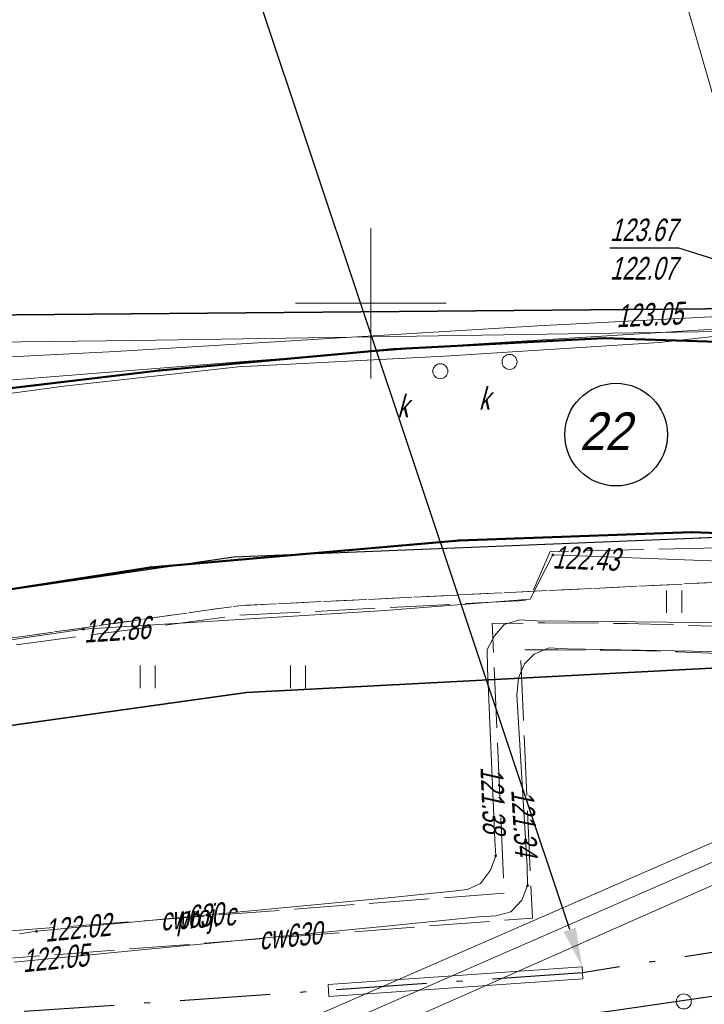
# Model space of a CAD drawing. Extents: x 7463256 to 7464485, y 5957341 to 5958260.
# Tile 65 of 256: x 7463538 to 7463561, y 5957527 to 5957559. Entities that reach past the tile are written whole.
import ezdxf
from ezdxf import colors
from ezdxf.entities.mleader import LeaderData, LeaderLine
from ezdxf.enums import TextEntityAlignment as Align
from ezdxf.math import Vec2, Vec3

# ---------------------------------------------------------------- set-up
doc = ezdxf.new("R2010")
doc.units = 0
doc.header["$MEASUREMENT"] = 0
for name, pattern in [('1.5_0.5', [2, 1.5, -0.5]), ('218-500', [1, 0.5, -0.5]), ('GAK', [5.2, 3, -1, 0.2, -1]), ('l219_500', [0]), ('mz1.0_0.5', [1.5, 1, -0.5]), ('mz2.0_0.5', [2.5, 2, -0.5])]:
    doc.linetypes.add(name, pattern=pattern)
doc.layers.get('0').update_dxf_attribs({"color": 2, "linetype": 'CONTINUOUS', "lineweight": 5})
for name, color, linetype in [('203-Punkt załamania granicy działki nie stabilizowany', 7, 'CONTINUOUS'), ('218-Granica użytku', 7, 'CONTINUOUS'), ('219-Linia granicy', 7, 'CONTINUOUS'), ('@dzialki', 6, 'CONTINUOUS'), ('chodnik (powierzchnia)', 7, 'CONTINUOUS'), ('jezdnia (powierzchnia)', 7, 'CONTINUOUS'), ('krawężnik (linia)', 7, 'CONTINUOUS'), ('ogrodzenie trwałe (linia)', 7, 'CONTINUOUS'), ('przewód ciepłowniczy (linia)', 7, 'CONTINUOUS'), ('przewód ciepłowniczy (linia)-Atr1', 7, 'CONTINUOUS'), ('przewód ciepłowniczy - projektowany lub w budowie (linia) - ob. projektowany', 7, 'CONTINUOUS'), ('przewód ciepłowniczy - projektowany lub w budowie (linia) - ob. projektowany-Atr1', 7, 'CONTINUOUS'), ('przewód elektroenergetyczny (linia)', 7, 'CONTINUOUS'), ('przewód kanalizacyjny (linia)', 7, 'CONTINUOUS'), ('przewód telekomunikacyjny (linia)', 7, 'CONTINUOUS'), ('przewód telekomunikacyjny - projektowany lub w budowie (linia) - ob. projektowany', 7, 'CONTINUOUS'), ('punkt o określonej wysokości (sieć ciepłownicza)', 7, 'CONTINUOUS'), ('punkt o określonej wysokości (sieć ciepłownicza)-Atr2', 7, 'CONTINUOUS'), ('punkt o określonej wysokości (sieć telekomunikacyjna)', 7, 'CONTINUOUS'), ('punkt o określonej wysokości (sieć telekomunikacyjna)-Atr2', 7, 'CONTINUOUS'), ('punkt o określonej wysokości (sieć telekomunikacyjna)-Atr3', 7, 'CONTINUOUS'), ('rura ochronna - przewód elektroenergetyczny (linia)', 7, 'CONTINUOUS'), ('studzienka okrągła - przewód kanalizacyjny (punkt)', 7, 'CONTINUOUS'), ('studzienka okrągła - przewód kanalizacyjny (punkt)-Atr17', 7, 'CONTINUOUS'), ('trawnik (powierzchnia)', 7, 'CONTINUOUS'), ('trawnik (powierzchnia) - symbol', 7, 'CONTINUOUS'), ('Wstawianie ramki sekcyjnej z opisem', 7, 'CONTINUOUS'), ('właz okrągły - siec wodociągowa (punkt)', 7, 'CONTINUOUS'), ('zakrzewienie (powierzchnia)', 7, 'CONTINUOUS')]:
    doc.layers.add(name, color=color, linetype=linetype)
for name, color, linetype, lineweight in [('@proj.rury', 7, 'CONTINUOUS', 20), ('____proj LSN', 1, 'CONTINUOUS', 5), ('OBMBS-21-18876-opis proj', 1, 'CONTINUOUS', 18)]:
    doc.layers.add(name, color=color, linetype=linetype, lineweight=lineweight)
doc.styles.get("Standard").update_dxf_attribs({"font": 'txt', "width": 0.75})
doc.linetypes.add('902-500', pattern='A,3.75,0,[1,ksztalty.shx,S=0.5,R=0,X=0,Y=0],3.75', length=7.5)

# ---------------------------------------------------------------- blocks, each defined once
blk = doc.blocks.new('PW01')
at = {"linetype": 'Continuous', "lineweight": 13}
h = blk.add_hatch(color=0, dxfattribs=at)
edge = h.paths.add_edge_path()
edge.add_arc((0, 0), 0.045, 0, 360)
blk = doc.blocks.new('US15')
at = {"color": 0, "linetype": 'Continuous', "lineweight": 13}
blk.add_circle((0, 0), 0.25, dxfattribs=at)
blk = doc.blocks.new('US22')
at = {"color": 0, "linetype": 'Continuous', "lineweight": 13}
blk.add_circle((0, 0), 0.25, dxfattribs=at)
blk = doc.blocks.new('TU04')
at = {"color": 0, "linetype": 'Continuous', "lineweight": 13}
for p, q in [((0, 0), (0, 0.75)), ((0.5, 0), (0.5, 0.75))]:
    blk.add_line(p, q, dxfattribs=at)
blk = doc.blocks.new('203')
at = {"linetype": 'Continuous', "lineweight": 0}
h = blk.add_hatch(color=0, dxfattribs=at)
edge = h.paths.add_edge_path()
edge.add_arc((0, 0), 0.045, 0, 360)

msp = doc.modelspace()

# ---------------------------------------------------------------- linework, layer by layer
at = {"layer": '218-Granica użytku', "color": 3, "linetype": '218-500', "lineweight": 18, "flags": 128}
for points in [[(7463550.75, 5957548.47), (7463557.74, 5957548.84)], [(7463557.74, 5957548.84), (7463562.4, 5957548.69)], [(7463542.97, 5957547.77), (7463550.75, 5957548.47)], [(7463536.72, 5957547.02), (7463542.97, 5957547.77)], [(7463560.66, 5957542.39), (7463552.94, 5957542.12)], [(7463565.55, 5957542.22), (7463560.66, 5957542.39)], [(7463552.94, 5957542.12), (7463542.67, 5957541.22)], [(7463542.67, 5957541.22), (7463505.65, 5957535.45)]]:
    msp.add_lwpolyline(points, dxfattribs=at)
at = {"layer": '219-Linia granicy', "color": 3, "linetype": 'l219_500', "lineweight": 50, "flags": 128}
for points in [[(7463557.74, 5957548.84), (7463550.75, 5957548.47)], [(7463562.91, 5957548.67), (7463557.74, 5957548.84)], [(7463550.75, 5957548.47), (7463542.97, 5957547.77)], [(7463542.97, 5957547.77), (7463536.72, 5957547.02)], [(7463560.66, 5957542.39), (7463552.94, 5957542.12)], [(7463565.55, 5957542.22), (7463560.66, 5957542.39)], [(7463552.94, 5957542.12), (7463542.67, 5957541.22)], [(7463542.67, 5957541.22), (7463505.65, 5957535.45)]]:
    msp.add_lwpolyline(points, dxfattribs=at)
at = {"layer": '@proj.rury'}
for p in [(7463548.579, 5957527.365), (7463548.606, 5957526.966)]:
    msp.add_line(p, (7463548.593, 5957527.166), dxfattribs=at)
at = {"layer": 'chodnik (powierzchnia)', "color": 7, "linetype": 'mz1.0_0.5', "lineweight": 18, "flags": 128}
msp.add_lwpolyline([(7463629.1, 5957507.97), (7463628.15, 5957507.26), (7463620.47, 5957516.89), (7463613.22, 5957524.87), (7463607.33, 5957529.45), (7463600.38, 5957532.82), (7463592.4, 5957535.78), (7463582.3, 5957538.7), (7463580.32, 5957539.01), (7463562.4, 5957540.77), (7463545.61, 5957539.95), (7463526.21, 5957537.19), (7463489.82, 5957531.59), (7463486.26, 5957531.11), (7463482.19, 5957530.95), (7463485.87, 5957532.52), (7463489.6, 5957533.13), (7463525.75, 5957538.68), (7463545.44, 5957541.57), (7463562.61, 5957542.27), (7463578.77, 5957540.9), (7463582.8, 5957540.04), (7463592.11, 5957537.46), (7463601.26, 5957534.12), (7463607.42, 5957531.18), (7463614.31, 5957526.12)], close=True, dxfattribs=at)
at = {"layer": 'jezdnia (powierzchnia)', "color": 7, "linetype": '1.5_0.5', "lineweight": 18, "flags": 128}
msp.add_lwpolyline([(7463591.769, 5957590.04), (7463594.62, 5957579.65), (7463594.79, 5957579.07), (7463596.31, 5957573.71), (7463597.08, 5957571.26), (7463598.44, 5957567.63), (7463599.77, 5957563.99), (7463601.39, 5957560.33), (7463603, 5957556.92), (7463604.8, 5957553.45), (7463606.67, 5957549.88), (7463607.91, 5957547.85), (7463608.89, 5957546.32), (7463610.59, 5957543.72), (7463613.11, 5957540.23), (7463614.06, 5957539.06), (7463616.64, 5957535.71), (7463619.11, 5957532.45), (7463621.08, 5957529.83), (7463628.6, 5957519.98), (7463628.85, 5957519.6), (7463629.15, 5957519.23), (7463629.46, 5957518.87), (7463629.77, 5957518.51), (7463630.08, 5957518.15), (7463630.4, 5957517.79), (7463630.71, 5957517.44), (7463631.03, 5957517.09), (7463631.36, 5957516.74), (7463631.69, 5957516.39), (7463632.02, 5957516.05), (7463632.35, 5957515.71), (7463632.67, 5957515.38), (7463632.99, 5957515.05), (7463633.31, 5957514.73), (7463633.64, 5957514.41), (7463633.97, 5957514.1), (7463634.3, 5957513.79), (7463634.64, 5957513.48), (7463634.98, 5957513.18), (7463635.33, 5957512.88), (7463635.68, 5957512.58), (7463636.03, 5957512.29), (7463636.4, 5957511.99), (7463636.78, 5957511.7), (7463637.16, 5957511.42), (7463637.55, 5957511.14), (7463637.94, 5957510.87), (7463638.34, 5957510.6), (7463638.74, 5957510.35), (7463639.14, 5957510.09), (7463639.55, 5957509.85), (7463639.96, 5957509.61), (7463640.38, 5957509.38), (7463642.84, 5957508.24), (7463664.97, 5957492.53), (7463637.77, 5957502.4), (7463635.02, 5957503.55), (7463634.57, 5957503.76), (7463634.12, 5957503.98), (7463633.68, 5957504.22), (7463633.25, 5957504.47), (7463632.83, 5957504.73), (7463632.41, 5957505), (7463632.01, 5957505.29), (7463631.61, 5957505.59), (7463631.22, 5957505.9), (7463630.84, 5957506.22), (7463629.34, 5957507.67), (7463614.31, 5957526.12), (7463607.42, 5957531.18), (7463601.26, 5957534.12), (7463592.11, 5957537.46), (7463582.8, 5957540.04), (7463578.77, 5957540.9), (7463562.61, 5957542.27), (7463545.44, 5957541.57), (7463525.75, 5957538.68), (7463489.6, 5957533.13), (7463485.87, 5957532.52), (7463482.19, 5957530.95), (7463472.45, 5957526.44), (7463471.25, 5957525.52), (7463470.32, 5957524.14), (7463469.89, 5957523.54), (7463467.66, 5957515.23), (7463467.32, 5957515.32), (7463466.99, 5957515.41), (7463466.65, 5957515.5), (7463466.18, 5957513.75), (7463466.52, 5957513.66), (7463466.85, 5957513.57), (7463467.19, 5957513.48), (7463469.89, 5957523.54), (7463463.58, 5957500.08), (7463463.25, 5957500.17), (7463462.92, 5957500.25), (7463462.59, 5957500.34), (7463462.14, 5957498.62), (7463462.47, 5957498.53), (7463462.8, 5957498.45), (7463463.13, 5957498.36), (7463459.63, 5957485.41), (7463458.39, 5957485.74), (7463455.73, 5957476.33), (7463457.09, 5957475.96), (7463463.86, 5957474.19), (7463464.79, 5957477.72), (7463467.83, 5957476.92), (7463467.77, 5957476.7), (7463467.71, 5957476.47), (7463467.66, 5957476.25), (7463468.82, 5957475.94), (7463468.88, 5957476.17), (7463468.93, 5957476.4), (7463468.99, 5957476.62), (7463469.28, 5957476.55), (7463469.96, 5957476.37), (7463470.75, 5957479.31), (7463471.02, 5957479.24), (7463471.29, 5957479.17), (7463471.56, 5957479.1), (7463471.83, 5957479.03), (7463469.83, 5957470.77), (7463468.39, 5957465.19), (7463471.46, 5957464.38), (7463467.55, 5957451.02), (7463465.51, 5957447), (7463462.32, 5957444.2), (7463449.04, 5957441.48), (7463441.03, 5957432.97), (7463438.44, 5957432.79), (7463435.93, 5957446.13), (7463438.61, 5957447.13), (7463439.57, 5957448.35), (7463450.04, 5957473.65), (7463451.08, 5957474.98), (7463451.12, 5957475.5), (7463448.75, 5957493.58), (7463456.62, 5957522.72), (7463456.51, 5957523.19), (7463455.66, 5957524.38), (7463454.47, 5957525.36), (7463440.27, 5957523.26), (7463439.84, 5957522.97), (7463439.26, 5957522.18), (7463438.92, 5957521.22), (7463438.85, 5957519.83), (7463439.85, 5957520.02), (7463442.8, 5957520.53), (7463445.75, 5957498.83), (7463448.6, 5957476.77), (7463437.54, 5957475.3), (7463431.96, 5957518.66), (7463431.44, 5957520.19), (7463430.5, 5957521.48), (7463429.27, 5957522.42), (7463427.78, 5957522.99), (7463426.09, 5957523.13), (7463421.69, 5957522.49), (7463418.79, 5957521.92), (7463376.01, 5957515.32), (7463334.96, 5957509.14), (7463334.47, 5957515.53), (7463334.26, 5957521.17), (7463334.04, 5957522.29), (7463334.48, 5957520.99), (7463334.79, 5957520.19), (7463335.34, 5957519.65), (7463336.05, 5957519.42), (7463337.13, 5957519.61), (7463338.12, 5957520.23), (7463338.91, 5957521.17), (7463339.69, 5957522.36), (7463342.64, 5957522.54), (7463343.21, 5957521.22), (7463343.94, 5957520.24), (7463344.8, 5957519.42), (7463345.72, 5957518.76), (7463346.74, 5957518.19), (7463347.84, 5957517.75), (7463348.77, 5957517.46), (7463382.62, 5957522.66), (7463407.52, 5957526.48), (7463412.42, 5957527.23), (7463432.39, 5957530.36), (7463438.28, 5957531.28), (7463439.27, 5957531.43), (7463440.77, 5957531.67), (7463463.05, 5957535.17), (7463469.41, 5957536.19), (7463485.95, 5957538.82), (7463487.91, 5957539.15), (7463505.7, 5957542.11), (7463506.8, 5957542.48), (7463507.91, 5957543.56), (7463509.24, 5957545.81), (7463509.79, 5957547.9), (7463514.89, 5957549.48), (7463515.34, 5957548.02), (7463516.02, 5957546.59), (7463516.84, 5957545.44), (7463517.92, 5957544.71), (7463519.34, 5957544.39), (7463529.12, 5957545.81), (7463536.72, 5957547.02), (7463542.97, 5957547.77), (7463550.75, 5957548.47), (7463557.74, 5957548.84), (7463562.91, 5957548.67), (7463569.76, 5957548.4), (7463579.41, 5957548.08), (7463582.97, 5957549.54), (7463585.43, 5957551.54), (7463587.37, 5957553.5), (7463588.97, 5957555.95), (7463589.14, 5957555.59), (7463589.64, 5957556.42), (7463590.36, 5957558.13), (7463590.82, 5957559.79), (7463591.1, 5957561.3), (7463591.18, 5957562.71), (7463591.21, 5957564.41), (7463590.65, 5957566.85), (7463589.9, 5957570.06), (7463589.09, 5957573.66), (7463588.01, 5957579.07), (7463587.09, 5957582.93), (7463585.652, 5957589.138)], dxfattribs=at)
at = {"layer": 'krawężnik (linia)', "color": 7, "linetype": 'Continuous', "lineweight": 25, "flags": 128}
for points in [[(7463536.72, 5957547.02), (7463542.97, 5957547.77), (7463550.75, 5957548.47), (7463557.74, 5957548.84), (7463562.91, 5957548.67), (7463569.76, 5957548.4), (7463579.41, 5957548.08), (7463582.97, 5957549.54), (7463585.43, 5957551.54), (7463587.37, 5957553.5), (7463588.97, 5957555.95), (7463589.14, 5957555.59), (7463589.64, 5957556.42), (7463590.36, 5957558.13), (7463590.82, 5957559.79), (7463591.1, 5957561.3), (7463591.18, 5957562.71), (7463591.21, 5957564.41), (7463590.65, 5957566.85), (7463589.9, 5957570.06), (7463589.09, 5957573.66), (7463588.01, 5957579.07), (7463587.09, 5957582.93), (7463585.652, 5957589.138)], [(7463525.75, 5957538.68), (7463545.44, 5957541.57), (7463562.61, 5957542.27), (7463578.77, 5957540.9), (7463582.8, 5957540.04), (7463592.11, 5957537.46), (7463601.26, 5957534.12), (7463607.42, 5957531.18), (7463614.31, 5957526.12), (7463629.34, 5957507.67), (7463630.84, 5957506.22), (7463631.22, 5957505.9), (7463631.61, 5957505.59), (7463632.01, 5957505.29), (7463632.41, 5957505), (7463632.83, 5957504.73), (7463633.25, 5957504.47), (7463633.68, 5957504.22), (7463634.12, 5957503.98), (7463634.57, 5957503.76), (7463635.02, 5957503.55), (7463637.77, 5957502.4), (7463664.97, 5957492.53)]]:
    msp.add_lwpolyline(points, dxfattribs=at)
at = {"layer": 'ogrodzenie trwałe (linia)', "color": 7, "linetype": '902-500', "lineweight": 35, "flags": 128}
for points in [[(7463514.89, 5957549.48), (7463536.93, 5957549.6), (7463562.39, 5957549.82), (7463562.27, 5957576.76), (7463562.23, 5957579.07), (7463562.149, 5957585.674)], [(7463481.82, 5957520.33), (7463482.58, 5957520.14), (7463485.55, 5957519.42), (7463488.09, 5957528.53), (7463493.48, 5957529.44), (7463526.78, 5957534.4), (7463545.87, 5957537.07), (7463561.53, 5957537.88), (7463573.65, 5957537.17), (7463588.22, 5957534.23), (7463602.23, 5957529.16), (7463607.52, 5957526.22), (7463614.79, 5957520.81)]]:
    msp.add_lwpolyline(points, dxfattribs=at)
at = {"layer": 'przewód ciepłowniczy (linia)', "color": 212, "linetype": 'Continuous', "lineweight": 18, "flags": 128}
for points in [[(7463580.93, 5957536.92), (7463569.09, 5957539.18), (7463568.31, 5957539.32), (7463567.49, 5957539.33), (7463555.51, 5957539.45), (7463554.94, 5957539.48), (7463554.43, 5957539.33), (7463554.11, 5957538.95), (7463553.87, 5957538.49), (7463553.88, 5957537.86), (7463554.12, 5957532.17), (7463554.15, 5957531.64), (7463553.98, 5957531.16), (7463553.65, 5957530.72), (7463553.21, 5957530.52), (7463552.63, 5957530.45), (7463550.8, 5957530.27), (7463538.89, 5957529.13), (7463538.33, 5957529.05)], [(7463581.9, 5957535.81), (7463570.08, 5957538.14), (7463569.51, 5957538.26), (7463568.47, 5957538.3), (7463556.52, 5957538.52), (7463555.92, 5957538.55), (7463555.43, 5957538.34), (7463555.11, 5957538.02), (7463554.91, 5957537.55), (7463554.85, 5957536.98), (7463555.19, 5957531.28), (7463555.21, 5957530.65), (7463555.02, 5957530.17), (7463554.65, 5957529.78), (7463554.15, 5957529.64), (7463553.59, 5957529.61), (7463550.07, 5957529.26), (7463538.15, 5957528.11)]]:
    msp.add_lwpolyline(points, dxfattribs=at)
at = {"layer": 'przewód ciepłowniczy - projektowany lub w budowie (linia) - ob. projektowany', "color": 212, "linetype": 'mz2.0_0.5', "lineweight": 18, "flags": 128}
for points in [[(7463445.76, 5957514.11), (7463444.19, 5957524.9), (7463487.09, 5957530.21), (7463536.43, 5957537.43), (7463537.37, 5957529.09), (7463554.43, 5957530.4), (7463554.03, 5957539.36), (7463555.78, 5957539.38), (7463558.52, 5957539.36), (7463562.26, 5957539.24), (7463566, 5957539.02), (7463568.48, 5957538.8), (7463571.7, 5957538.46), (7463578.36, 5957537.48), (7463582.28, 5957536.74), (7463587.15, 5957535.64), (7463590.05, 5957534.89), (7463593.17, 5957534.01), (7463594.84, 5957533.5), (7463597.45, 5957532.65), (7463600.97, 5957531.41), (7463604, 5957530.26), (7463606.77, 5957529.12), (7463608.37, 5957528.43), (7463610.65, 5957527.4), (7463624.97, 5957528.93)], [(7463446.65, 5957514.23), (7463445.21, 5957524.12), (7463487.21, 5957529.32), (7463535.64, 5957536.4), (7463536.58, 5957528.13), (7463555.37, 5957529.57), (7463554.97, 5957538.48), (7463556.22, 5957538.48), (7463558.21, 5957538.47), (7463560.2, 5957538.42), (7463563.19, 5957538.3), (7463568.65, 5957537.88), (7463572.86, 5957537.41), (7463574.83, 5957537.13), (7463579.01, 5957536.45), (7463584.38, 5957535.37), (7463588.73, 5957534.31), (7463593.77, 5957532.89), (7463597.56, 5957531.67), (7463603.4, 5957529.52), (7463606.4, 5957528.3), (7463609.14, 5957527.1), (7463610.49, 5957526.48), (7463625.07, 5957528.04)]]:
    msp.add_lwpolyline(points, dxfattribs=at)
at = {"layer": 'przewód elektroenergetyczny (linia)', "color": 1, "linetype": 'Continuous', "lineweight": 18, "flags": 128}
for points in [[(7463442.22, 5957542.25), (7463445.26, 5957543.06), (7463447.01, 5957543.35), (7463447.81, 5957544.21), (7463443.38, 5957546.96), (7463443.27, 5957547.94), (7463465.53, 5957548.03), (7463477.86, 5957548.51), (7463496.11, 5957548.46), (7463505.79, 5957548.47), (7463525.12, 5957548.56), (7463542.15, 5957548.76), (7463563.06, 5957549.08), (7463565.7, 5957550.85), (7463567.67, 5957554.16), (7463567.69, 5957559.66), (7463567.76, 5957568.64), (7463569.04, 5957571.62), (7463569.55, 5957573.07), (7463569.95, 5957577.01), (7463569.8, 5957579.07), (7463569.78, 5957579.36), (7463570.23, 5957583.54), (7463570.134, 5957586.851)], [(7463531.44, 5957546.11), (7463539.8, 5957547.24), (7463545.59, 5957547.89), (7463552.45, 5957548.24), (7463559.58, 5957548.7), (7463563.06, 5957549.08), (7463577.29, 5957549.29), (7463579.71, 5957550.07), (7463585.57, 5957552.94), (7463595.43, 5957546.57), (7463605.64, 5957551.63), (7463610.85, 5957554.29), (7463612.98, 5957547.92), (7463613.6, 5957547.88)], [(7463529.14, 5957546.75), (7463545.79, 5957548.06), (7463553.05, 5957548.62), (7463565.15, 5957549.37), (7463574.71, 5957550.09), (7463582.4, 5957550.46), (7463587.06, 5957553.37), (7463591.69, 5957547.55), (7463596.15, 5957544.29)]]:
    msp.add_lwpolyline(points, dxfattribs=at)
at = {"layer": 'przewód kanalizacyjny (linia)', "color": 34, "linetype": 'Continuous', "lineweight": 18, "flags": 128}
for points in [[(7463523.5, 5957515.57), (7463566.66, 5957534.4), (7463581.43, 5957544.14), (7463597.92, 5957537.34), (7463598.46, 5957537.12), (7463599.02, 5957537.09), (7463620.08, 5957535.75), (7463641.58, 5957534.26)], [(7463641.26, 5957533.68), (7463620.04, 5957535.15), (7463599, 5957536.48), (7463598.32, 5957536.52), (7463597.7, 5957536.78), (7463581.49, 5957543.46), (7463566.94, 5957533.87), (7463523.86, 5957515.07)], [(7463479.27, 5957458.24), (7463502.88, 5957488.98), (7463524.96, 5957514.56), (7463569.57, 5957534.3), (7463581.6, 5957541.6), (7463597.18, 5957536.48), (7463597.83, 5957536.42), (7463598.87, 5957536.31), (7463621.22, 5957534.05)]]:
    msp.add_lwpolyline(points, dxfattribs=at)
at = {"layer": 'przewód telekomunikacyjny (linia)', "color": 30, "linetype": 'Continuous', "lineweight": 18, "flags": 128}
for points in [[(7463584.75, 5957589.005), (7463586.68, 5957579.57), (7463585.55, 5957568.25), (7463585.06, 5957561.77), (7463573.5, 5957554.5), (7463573.41, 5957548.82), (7463572.75, 5957540.71), (7463562.47, 5957541.4), (7463556.05, 5957541.64), (7463555.3, 5957540.17), (7463550.47, 5957539.79), (7463540.45, 5957539.17), (7463528.6, 5957537.43)], [(7463584.217, 5957588.926), (7463585.31, 5957583.66), (7463585.57, 5957580.05), (7463587.07, 5957579.24), (7463587.1, 5957579.07), (7463587.44, 5957577.41), (7463588.37, 5957573.05), (7463588.49, 5957572.47), (7463588.21, 5957572.22), (7463575.63, 5957561.22), (7463563.38, 5957550.25), (7463562.58, 5957549.62), (7463555.55, 5957549.25), (7463541.51, 5957548.4), (7463534.33, 5957548.03)], [(7463552.68, 5957579.34), (7463552.79, 5957579.07), (7463553.49, 5957577.41), (7463556.05, 5957571.59), (7463558.13, 5957567.27), (7463558.49, 5957566.5), (7463558.79, 5957565.71), (7463560.06, 5957561.45), (7463561.67, 5957555.85), (7463563.38, 5957550.25)]]:
    msp.add_lwpolyline(points, dxfattribs=at)
at = {"layer": 'przewód telekomunikacyjny - projektowany lub w budowie (linia) - ob. projektowany', "color": 30, "linetype": 'mz2.0_0.5', "lineweight": 18, "flags": 128}
msp.add_lwpolyline([(7463413.42, 5957517.41), (7463410.84, 5957533.74), (7463431.23, 5957536.93), (7463433.06, 5957539.05), (7463435.21, 5957539.24), (7463437, 5957537.76), (7463460.31, 5957541.32), (7463461.48, 5957543.69), (7463467.27, 5957542.29), (7463470.76, 5957542.77), (7463477.71, 5957539.31), (7463488.01, 5957541.08), (7463489.44, 5957531.37), (7463530.84, 5957537.68), (7463545.63, 5957539.63), (7463555.26, 5957540.13), (7463555.96, 5957541.75), (7463562.52, 5957541.9), (7463572.79, 5957541), (7463581.12, 5957539.74), (7463596.69, 5957535.13), (7463607.56, 5957530.27), (7463613.92, 5957525.55), (7463633.51, 5957503.42), (7463638.24, 5957496.95), (7463638.73, 5957495.47), (7463639.99, 5957494.45), (7463649.9, 5957479.61), (7463659.63, 5957459.45), (7463672.96, 5957427.37), (7463673.317, 5957425.888)], dxfattribs=at)
at = {"layer": 'punkt o określonej wysokości (sieć telekomunikacyjna)-Atr2', "color": 7, "flags": 128}
msp.add_lwpolyline([(7463563.73, 5957550.73), (7463560.23, 5957551.83), (7463557.947, 5957551.83)], dxfattribs=at)
at = {"layer": 'rura ochronna - przewód elektroenergetyczny (linia)', "color": 6, "linetype": 'Continuous', "lineweight": 30}
msp.add_lwpolyline([(7463532.77, 5957523.77), (7463538.42, 5957524.3), (7463545.08, 5957524.97), (7463545.53, 5957525.01), (7463554.56, 5957526.05), (7463558.06, 5957526.5), (7463565.53, 5957527.58), (7463569.69, 5957528.77), (7463576.09, 5957529.66), (7463583.65, 5957530.6), (7463592.98, 5957528.25), (7463601.77, 5957525.9), (7463608.92, 5957524.18), (7463612.73, 5957523.21), (7463614.32, 5957524.3), (7463621.83, 5957531.96), (7463624.03, 5957535.44), (7463624.8, 5957535.81), (7463640.42, 5957536.53)], dxfattribs=at)
at = {"layer": 'trawnik (powierzchnia)', "color": 7, "linetype": 'mz1.0_0.5', "lineweight": 18, "flags": 128}
msp.add_lwpolyline([(7463580.32, 5957539.01), (7463582.3, 5957538.7), (7463592.4, 5957535.78), (7463600.38, 5957532.82), (7463607.33, 5957529.45), (7463613.22, 5957524.87), (7463620.47, 5957516.89), (7463628.15, 5957507.26), (7463629.1, 5957507.97), (7463629.34, 5957507.67), (7463630.84, 5957506.22), (7463631.22, 5957505.9), (7463631.61, 5957505.59), (7463632.01, 5957505.29), (7463632.41, 5957505), (7463632.83, 5957504.73), (7463633.25, 5957504.47), (7463633.68, 5957504.22), (7463634.12, 5957503.98), (7463634.57, 5957503.76), (7463635.02, 5957503.55), (7463637.77, 5957502.4), (7463664.97, 5957492.53), (7463654.52, 5957492.04), (7463660.48, 5957478.58), (7463664.06, 5957471.72), (7463666.65, 5957466.02), (7463667.71, 5957463.48), (7463660.04, 5957459.71), (7463650.36, 5957479.17), (7463649.07, 5957477.79), (7463646.12, 5957482.59), (7463641.27, 5957489.69), (7463634.1, 5957500.08), (7463630.24, 5957504.62), (7463624.17, 5957511.26), (7463620.09, 5957515.59), (7463617.14, 5957517.44), (7463614.79, 5957520.81), (7463607.52, 5957526.22), (7463602.23, 5957529.16), (7463588.22, 5957534.23), (7463573.65, 5957537.17), (7463561.53, 5957537.88), (7463545.87, 5957537.07), (7463526.78, 5957534.4), (7463493.48, 5957529.44), (7463488.09, 5957528.53), (7463485.55, 5957519.42), (7463472.91, 5957470.09), (7463469.83, 5957470.77), (7463471.83, 5957479.03), (7463472.23, 5957480.58), (7463471.82, 5957480.7), (7463482.6, 5957520.82), (7463470.32, 5957524.14), (7463471.25, 5957525.52), (7463472.45, 5957526.44), (7463482.19, 5957530.95), (7463486.26, 5957531.11), (7463489.82, 5957531.59), (7463526.21, 5957537.19), (7463545.61, 5957539.95), (7463562.4, 5957540.77)], close=True, dxfattribs=at)
at = {"layer": 'Wstawianie ramki sekcyjnej z opisem', "color": 7, "linetype": 'Continuous', "lineweight": 13, "flags": 128}
for points in [[(7463550, 5957547.5), (7463550, 5957552.5)], [(7463547.5, 5957550), (7463552.5, 5957550)]]:
    msp.add_lwpolyline(points, dxfattribs=at)
at = {"layer": 'zakrzewienie (powierzchnia)', "color": 7, "linetype": 'mz1.0_0.5', "lineweight": 18, "flags": 128}
msp.add_lwpolyline([(7463562.91, 5957548.67), (7463557.74, 5957548.84), (7463550.75, 5957548.47), (7463542.97, 5957547.77), (7463536.72, 5957547.02), (7463529.12, 5957545.81), (7463519.34, 5957544.39), (7463517.92, 5957544.71), (7463516.84, 5957545.44), (7463516.02, 5957546.59), (7463515.34, 5957548.02), (7463514.89, 5957549.48), (7463536.93, 5957549.6), (7463562.39, 5957549.82)], close=True, dxfattribs=at)

# ---------------------------------------------------------------- block references
at = {"layer": '203-Punkt załamania granicy działki nie stabilizowany', "color": 3, "linetype": 'Continuous', "lineweight": 18}
for p in [(7463557.74, 5957548.84), (7463550.75, 5957548.47), (7463542.97, 5957547.77), (7463560.66, 5957542.39), (7463552.94, 5957542.12), (7463542.67, 5957541.22)]:
    msp.add_blockref('203', p, dxfattribs=at)
at = {"layer": 'punkt o określonej wysokości (sieć ciepłownicza)', "color": 212, "linetype": 'Continuous', "lineweight": 13}
for p in [(7463554.15, 5957531.64), (7463555.21, 5957530.65), (7463538.89, 5957529.13)]:
    msp.add_blockref('PW01', p, dxfattribs=at)
at = {"layer": 'punkt o określonej wysokości (sieć telekomunikacyjna)', "color": 30, "linetype": 'Continuous', "lineweight": 13}
for p in [(7463556.05, 5957541.64), (7463540.45, 5957539.17)]:
    msp.add_blockref('PW01', p, dxfattribs=at)
at = {"layer": 'studzienka okrągła - przewód kanalizacyjny (punkt)', "color": 34, "linetype": 'Continuous', "lineweight": 18}
for p in [(7463554.61, 5957548.05), (7463552.31, 5957547.74)]:
    msp.add_blockref('US15', p, dxfattribs=at)
at = {"layer": 'trawnik (powierzchnia) - symbol', "color": 7, "linetype": 'Continuous', "lineweight": 18}
for p in [(7463559.83, 5957539.71), (7463542.33, 5957537.21), (7463547.33, 5957537.21)]:
    msp.add_blockref('TU04', p, dxfattribs=at)
at = {"layer": 'właz okrągły - siec wodociągowa (punkt)', "color": 7, "linetype": 'Continuous', "lineweight": 18}
msp.add_blockref('US22', (7463560.4, 5957526.8), dxfattribs=at)

# ---------------------------------------------------------------- texts
at = {"layer": 'przewód ciepłowniczy (linia)-Atr1', "color": 212, "oblique": 15, "width": 0.72}
for rotation, p in [(5.468, (7463543, 5957529.52)), (5.511, (7463546.28, 5957528.89))]:
    msp.add_text('cw630', height=0.75, rotation=rotation, dxfattribs=at).set_placement(p, align=Align.MIDDLE_LEFT)
at = {"layer": 'przewód ciepłowniczy - projektowany lub w budowie (linia) - ob. projektowany-Atr1', "color": 212, "oblique": 15, "width": 0.72}
msp.add_text('proj. c', height=0.75, rotation=4.391, dxfattribs=at).set_placement((7463543.53, 5957529.56), align=Align.MIDDLE_LEFT)
at = {"layer": 'punkt o określonej wysokości (sieć ciepłownicza)-Atr2', "color": 212, "oblique": 15, "width": 0.72}
for s, rotation, p in [('121.38', 272.415, (7463554.11, 5957532.4)), ('121.34', -86.587, (7463555.17, 5957531.65))]:
    msp.add_text(s, height=0.75, rotation=rotation, dxfattribs=at).set_placement(p, align=Align.MIDDLE_RIGHT)
for s, rotation, p in [('122.02', 5.467, (7463539.15, 5957529.15)), ('122.05', 5.511, (7463538.41, 5957528.14))]:
    msp.add_text(s, height=0.75, rotation=rotation, dxfattribs=at).set_placement(p, align=Align.MIDDLE_LEFT)
at = {"layer": 'punkt o określonej wysokości (sieć telekomunikacyjna)-Atr2', "color": 30, "oblique": 15, "width": 0.72}
msp.add_text('123.67', height=0.75, dxfattribs=at).set_placement((7463557.947, 5957551.838), align=Align.BOTTOM_LEFT)
for s, rotation, p in [('123.05', 2.63, (7463558.17, 5957549.2)), ('122.43', 357.86, (7463556.03, 5957541.19)), ('122.86', 3.54, (7463540.48, 5957538.72))]:
    msp.add_text(s, height=0.75, rotation=rotation, dxfattribs=at).set_placement(p)
at = {"layer": 'punkt o określonej wysokości (sieć telekomunikacyjna)-Atr3', "color": 30, "oblique": 15, "width": 0.72}
msp.add_text('122.07', height=0.75, dxfattribs=at).set_placement((7463557.947, 5957550.562), align=Align.BOTTOM_LEFT)
at = {"layer": 'studzienka okrągła - przewód kanalizacyjny (punkt)-Atr17', "color": 34, "oblique": 15, "width": 0.72}
for p in [(7463553.59, 5957546.46), (7463550.88, 5957546.21)]:
    msp.add_text('k', height=0.75, dxfattribs=at).set_placement(p)

# ---------------------------------------------------------------- next in the draw order: leaders
at = {"layer": 'OBMBS-21-18876-opis proj', "lineweight": 20}
ml = msp.add_multileader_mtext('Standard', dxfattribs=at)
ml.set_content('\\pxqc;{\\W0.9;\\fArial|b0|i0|c238|p34;proj. rura osłonowa DVK160\\PL=8m}', color=256)
ml.set_leader_properties()
ml.build(insert=Vec2(0, 0))
ml.multileader.update_dxf_attribs({"has_text_frame": 1, "text_right_attachment_type": 0, "dogleg_length": 0.36, "arrow_head_size": 1.3})
ctx = ml.context
ctx.base_point, ctx.char_height, ctx.arrow_head_size, ctx.landing_gap_size, ctx.plane_origin, ctx.plane_x_axis, ctx.plane_y_axis = Vec3(7463558.383, 5957595.358, -10.8), 1.3, 1.3, 0.09, Vec3(7463616.413, 5957648.081, -10.8), Vec3(0.999998, -0.001891), Vec3(0.001891, 0.999998)
ctx.right_attachment, ctx.text_align_type = 0, 2
notes = []
notes.append((ctx, [(0, (1, 1, 0), (7463572.648, 5957595.993, -10.8), (-0.999998, 0.001891), 0.36, [(0, [(7463605.979, 5957526.194, -10.8)], 0, [])])]))
ctx.mtext.insert, ctx.mtext.text_direction, ctx.mtext.rotation, ctx.mtext.width, ctx.mtext.defined_height, ctx.mtext.alignment, ctx.mtext.flow_direction = Vec3(7463565.336, 5957596.006, -10.8), Vec3(0.999998, -0.001891), 6.281295, 15.3063, 27.692, 2, 5
ctx.mtext.has_bg_fill, ctx.mtext.bg_color, ctx.mtext.bg_scale_factor, ctx.mtext.bg_transparency, ctx.mtext.use_window_bg_color = 1, -1023410167, 1.5, 0, 1
for ctx, leaders in notes:
    for number, flags, end, landing, length, lines in leaders:
        leader = LeaderData()
        leader.index, (leader.has_last_leader_line, leader.has_dogleg_vector, leader.attachment_direction) = number, flags
        leader.last_leader_point, leader.dogleg_vector, leader.dogleg_length = Vec3(end), Vec3(landing), length
        for number, points, colour, breaks in lines:
            line = LeaderLine()
            line.index, line.vertices, line.color, line.breaks = number, Vec3.list(points), colors.encode_raw_color(colour), breaks
            leader.lines.append(line)
        ctx.leaders.append(leader)

# ---------------------------------------------------------------- next in the draw order: linework, layer by layer
at = {"layer": '@dzialki', "lineweight": 30}
msp.add_circle((7463558.15, 5957545.634), 1.705, dxfattribs=at)
at = {"layer": '@proj.rury'}
for p, q in [((7463548.579, 5957527.365), (7463557.02, 5957527.954)), ((7463557.02, 5957527.954), (7463557.034, 5957527.754)), ((7463548.606, 5957526.966), (7463557.048, 5957527.555)), ((7463557.048, 5957527.555), (7463557.034, 5957527.754))]:
    msp.add_line(p, q, dxfattribs=at)

# ---------------------------------------------------------------- next in the draw order: texts
at = {"layer": '@dzialki', "linetype": 'Continuous', "lineweight": 30, "oblique": 15, "width": 0.9}
msp.add_text('22', height=1.25, dxfattribs=at).set_placement((7463556.935, 5957545.123))

# ---------------------------------------------------------------- next in the draw order: leaders
at = {"layer": 'OBMBS-21-18876-opis proj', "lineweight": 20}
ml = msp.add_multileader_mtext('Standard', dxfattribs=at)
ml.set_content('\\pxqc;{\\W0.9;\\fArial|b0|i0|c238|p34;proj. rura osłonowa DVK160\\PL=8m}', color=256)
ml.set_leader_properties()
ml.build(insert=Vec2(0, 0))
ml.multileader.update_dxf_attribs({"has_text_frame": 1, "text_right_attachment_type": 0, "dogleg_length": 0.36, "arrow_head_size": 1.3})
ctx = ml.context
ctx.base_point, ctx.char_height, ctx.arrow_head_size, ctx.landing_gap_size, ctx.plane_origin, ctx.plane_x_axis, ctx.plane_y_axis = Vec3(7463519.76, 5957596.176, -10.8), 1.3, 1.3, 0.09, Vec3(7463598.982, 5957646.642, -10.8), Vec3(0.999998, -0.001891), Vec3(0.001891, 0.999998)
ctx.right_attachment, ctx.text_align_type = 0, 2
notes = []
notes.append((ctx, [(0, (1, 1, 0), (7463534.024, 5957596.81, -10.8), (-0.999998, 0.001891), 0.36, [(0, [(7463557.02, 5957527.954, -10.8)], 0, [])])]))
ctx.mtext.insert, ctx.mtext.text_direction, ctx.mtext.rotation, ctx.mtext.width, ctx.mtext.defined_height, ctx.mtext.alignment, ctx.mtext.flow_direction = Vec3(7463526.712, 5957596.824, -10.8), Vec3(0.999998, -0.001891), 6.281295, 15.3063, 27.692, 2, 5
ctx.mtext.has_bg_fill, ctx.mtext.bg_color, ctx.mtext.bg_scale_factor, ctx.mtext.bg_transparency, ctx.mtext.use_window_bg_color = 1, -1023410167, 1.5, 0, 1
for ctx, leaders in notes:
    for number, flags, end, landing, length, lines in leaders:
        leader = LeaderData()
        leader.index, (leader.has_last_leader_line, leader.has_dogleg_vector, leader.attachment_direction) = number, flags
        leader.last_leader_point, leader.dogleg_vector, leader.dogleg_length = Vec3(end), Vec3(landing), length
        for number, points, colour, breaks in lines:
            line = LeaderLine()
            line.index, line.vertices, line.color, line.breaks = number, Vec3.list(points), colors.encode_raw_color(colour), breaks
            leader.lines.append(line)
        ctx.leaders.append(leader)

# ---------------------------------------------------------------- next in the draw order: leaders
ml = msp.add_multileader_mtext('Standard', dxfattribs=at)
ml.set_content('\\pxqc;{\\W0.9;\\fArial|b0|i0|c238|p34;proj. rura osłonowa DVK160\\PL=15m}', color=256)
ml.set_leader_properties()
ml.build(insert=Vec2(0, 0))
ml.multileader.update_dxf_attribs({"has_text_frame": 1, "text_right_attachment_type": 0, "dogleg_length": 0.36, "arrow_head_size": 1.3})
ctx = ml.context
ctx.base_point, ctx.char_height, ctx.arrow_head_size, ctx.landing_gap_size, ctx.plane_origin, ctx.plane_x_axis, ctx.plane_y_axis = Vec3(7463540.29, 5957594.714, -10.8), 1.3, 1.3, 0.09, Vec3(7463619.512, 5957645.18, -10.8), Vec3(0.999998, -0.001891), Vec3(0.001891, 0.999998)
ctx.right_attachment, ctx.text_align_type = 0, 2
notes = []
notes.append((ctx, [(0, (1, 1, 0), (7463554.554, 5957595.348, -10.8), (-0.999998, 0.001891), 0.36, [(0, [(7463586.615, 5957531.454, -10.8)], 0, [])])]))
ctx.mtext.insert, ctx.mtext.text_direction, ctx.mtext.rotation, ctx.mtext.width, ctx.mtext.defined_height, ctx.mtext.alignment, ctx.mtext.flow_direction = Vec3(7463547.243, 5957595.362, -10.8), Vec3(0.999998, -0.001891), 6.281295, 15.3063, 27.692, 2, 5
ctx.mtext.has_bg_fill, ctx.mtext.bg_color, ctx.mtext.bg_scale_factor, ctx.mtext.bg_transparency, ctx.mtext.use_window_bg_color = 1, -1023410167, 1.5, 0, 1
for ctx, leaders in notes:
    for number, flags, end, landing, length, lines in leaders:
        leader = LeaderData()
        leader.index, (leader.has_last_leader_line, leader.has_dogleg_vector, leader.attachment_direction) = number, flags
        leader.last_leader_point, leader.dogleg_vector, leader.dogleg_length = Vec3(end), Vec3(landing), length
        for number, points, colour, breaks in lines:
            line = LeaderLine()
            line.index, line.vertices, line.color, line.breaks = number, Vec3.list(points), colors.encode_raw_color(colour), breaks
            leader.lines.append(line)
        ctx.leaders.append(leader)

# ---------------------------------------------------------------- next in the draw order: linework, layer by layer
at = {"layer": '____proj LSN', "linetype": 'GAK', "lineweight": 30}
msp.add_lwpolyline([(7463644.191, 5957493.359), (7463612.028, 5957521.314), (7463605.858, 5957526.035), (7463583.947, 5957531.97), (7463557.034, 5957527.754), (7463529.836, 5957525.858)], dxfattribs=at)

doc.saveas('drawing.dxf')
